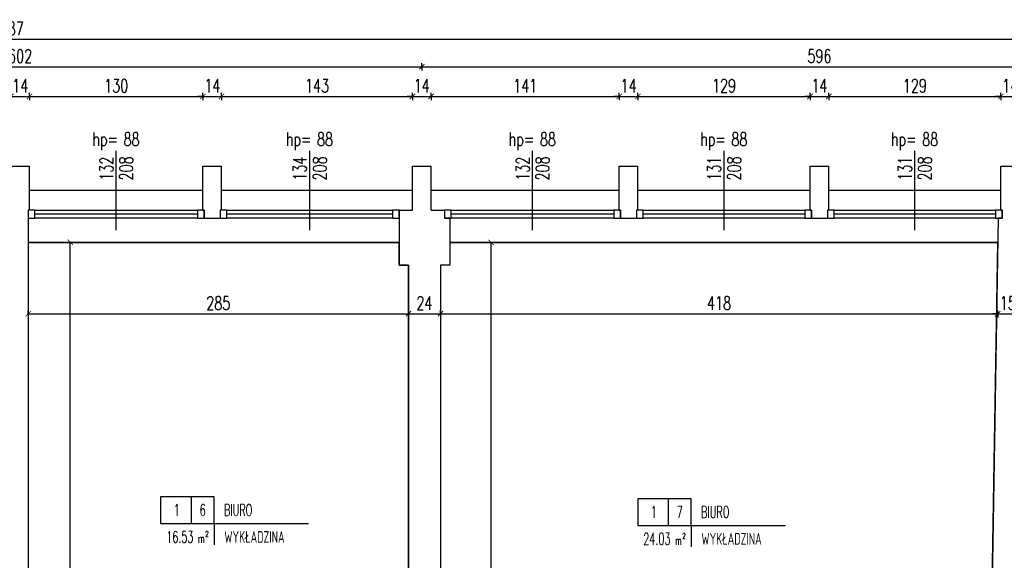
# Model space of a CAD drawing. Extents: x 36663 to 42423, y 7313 to 12123.
# Tile 42 of 54: x 38287 to 39025, y 11718 to 12123. Entities that reach past the tile are written whole.
import ezdxf
from ezdxf.enums import TextEntityAlignment as Align

# ---------------------------------------------------------------- set-up
doc = ezdxf.new("R2010")
doc.units = 0
doc.header["$MEASUREMENT"] = 0
doc.header["$PDMODE"] = 35
doc.header["$PDSIZE"] = 3
for name, color, linetype in [('W_area_1', 5, 'Continuous'), ('W_okna', 1, 'Continuous'), ('W_okna_txt', 1, 'Continuous'), ('W_opis_pomieszczen', 1, 'Continuous'), ('W_przekrojowa', 6, 'Continuous'), ('W_rama_okna', 2, 'Continuous'), ('W_szklo', 4, 'Continuous'), ('W_widok', 21, 'Continuous'), ('W_wymiary', 1, 'Continuous')]:
    doc.layers.add(name, color=color, linetype=linetype)
doc.styles.add('c20', font='simplex.shx', dxfattribs={"width": 0.7})
doc.styles.add('Romans', font='simplex.shx', dxfattribs={"width": 0.6})
doc.dimstyles.new('c20_50', dxfattribs={"dimscale": 0.5, "dimtxt": 20, "dimasz": 8, "dimexe": 1.25, "dimexo": 0.625, "dimgap": 6, "dimtad": 1, "dimdec": 0, "dimrnd": 1, "dimtxsty": 'c20', "dimblk": 'ARCHTICK', "dimcen": 0, "dimse1": 1, "dimse2": 1, "dimclrd": 1, "dimclrt": 2, "dimadec": 0, "dimazin": 0, "dimtfac": 1, "dimtdec": 0, "dimtix": 1, "dimtmove": 1, "dimatfit": 3, "dimldrblk": 'ARCHTICK', "dimfxl": 1.25, "dimarcsym": 0})

# ---------------------------------------------------------------- blocks, each defined once
blk = doc.blocks.new('_ArchTick')
at = {"color": 2}
for q in [(0, 0.7), (0, -0.7)]:
    blk.add_line((0, 0), q, dxfattribs=at)
at = {"color": 0, "linetype": 'ByBlock', "const_width": 0.15}
blk.add_lwpolyline([(-0.5, -0.5), (0.5, 0.5)], dxfattribs=at)
blk = doc.blocks.new('*D494')
at = {"layer": 'Defpoints', "color": 0, "transparency": 16777216}
for p in [(38294.42, 12065.84), (38280.42, 12013.53), (38294.42, 12013.53)]:
    blk.add_point(p, dxfattribs=at)
at = {"layer": 'W_wymiary', "color": 1, "lineweight": -2, "transparency": 16777216}
for p, q in [((38280.42, 12065.84), (38276.42, 12065.84)), ((38280.42, 12065.84), (38294.42, 12065.84)), ((38294.42, 12065.84), (38298.42, 12065.84))]:
    blk.add_line(p, q, dxfattribs=at)
at = {"layer": 'W_wymiary', "color": 1, "lineweight": -2, "transparency": 16777216, "xscale": 4, "yscale": 4, "zscale": 4}
blk.add_blockref('_ArchTick', (38280.42, 12065.84), dxfattribs=at)
at = {"layer": 'W_wymiary', "color": 1, "lineweight": -2, "transparency": 16777216, "xscale": 4, "yscale": 4, "zscale": 4, "rotation": 180}
blk.add_blockref('_ArchTick', (38294.42, 12065.84), dxfattribs=at)
at = {"layer": 'W_wymiary', "color": 2, "transparency": 16777216, "insert": (38287.42, 12073.84), "char_height": 10, "attachment_point": 5, "style": 'c20'}
blk.add_mtext('14', dxfattribs=at)
blk = doc.blocks.new('*D495')
at = {"layer": 'Defpoints', "color": 0, "transparency": 16777216}
for p in [(38424.42, 12065.84), (38294.42, 12013.53), (38424.42, 12013.53)]:
    blk.add_point(p, dxfattribs=at)
at = {"layer": 'W_wymiary', "color": 1, "lineweight": -2, "transparency": 16777216}
blk.add_line((38294.42, 12065.84), (38424.42, 12065.84), dxfattribs=at)
at = {"layer": 'W_wymiary', "color": 1, "lineweight": -2, "transparency": 16777216, "xscale": 4, "yscale": 4, "zscale": 4, "rotation": 180}
blk.add_blockref('_ArchTick', (38294.42, 12065.84), dxfattribs=at)
at = {"layer": 'W_wymiary', "color": 1, "lineweight": -2, "transparency": 16777216, "xscale": 4, "yscale": 4, "zscale": 4}
blk.add_blockref('_ArchTick', (38424.42, 12065.84), dxfattribs=at)
at = {"layer": 'W_wymiary', "color": 2, "transparency": 16777216, "insert": (38359.42, 12073.84), "char_height": 10, "attachment_point": 5, "style": 'c20'}
blk.add_mtext('130', dxfattribs=at)
blk = doc.blocks.new('*D496')
at = {"layer": 'Defpoints', "color": 0, "transparency": 16777216}
for p in [(38438.42, 12065.84), (38424.42, 12013.53), (38438.42, 12013.53)]:
    blk.add_point(p, dxfattribs=at)
at = {"layer": 'W_wymiary', "color": 1, "lineweight": -2, "transparency": 16777216}
for p, q in [((38424.42, 12065.84), (38420.42, 12065.84)), ((38424.42, 12065.84), (38438.42, 12065.84)), ((38438.42, 12065.84), (38442.42, 12065.84))]:
    blk.add_line(p, q, dxfattribs=at)
at = {"layer": 'W_wymiary', "color": 1, "lineweight": -2, "transparency": 16777216, "xscale": 4, "yscale": 4, "zscale": 4}
blk.add_blockref('_ArchTick', (38424.42, 12065.84), dxfattribs=at)
at = {"layer": 'W_wymiary', "color": 1, "lineweight": -2, "transparency": 16777216, "xscale": 4, "yscale": 4, "zscale": 4, "rotation": 180}
blk.add_blockref('_ArchTick', (38438.42, 12065.84), dxfattribs=at)
at = {"layer": 'W_wymiary', "color": 2, "transparency": 16777216, "insert": (38431.42, 12073.84), "char_height": 10, "attachment_point": 5, "style": 'c20'}
blk.add_mtext('14', dxfattribs=at)
blk = doc.blocks.new('*D497')
at = {"layer": 'Defpoints', "color": 0, "transparency": 16777216}
for p in [(38581.42, 12065.84), (38438.42, 12013.53), (38581.42, 12013.53)]:
    blk.add_point(p, dxfattribs=at)
at = {"layer": 'W_wymiary', "color": 1, "lineweight": -2, "transparency": 16777216}
blk.add_line((38438.42, 12065.84), (38581.42, 12065.84), dxfattribs=at)
at = {"layer": 'W_wymiary', "color": 1, "lineweight": -2, "transparency": 16777216, "xscale": 4, "yscale": 4, "zscale": 4, "rotation": 180}
blk.add_blockref('_ArchTick', (38438.42, 12065.84), dxfattribs=at)
at = {"layer": 'W_wymiary', "color": 1, "lineweight": -2, "transparency": 16777216, "xscale": 4, "yscale": 4, "zscale": 4}
blk.add_blockref('_ArchTick', (38581.42, 12065.84), dxfattribs=at)
at = {"layer": 'W_wymiary', "color": 2, "transparency": 16777216, "insert": (38509.92, 12073.84), "char_height": 10, "attachment_point": 5, "style": 'c20'}
blk.add_mtext('143', dxfattribs=at)
blk = doc.blocks.new('*D498')
at = {"layer": 'Defpoints', "color": 0, "transparency": 16777216}
for p in [(38595.42, 12065.84), (38581.42, 12013.53), (38595.42, 12013.53)]:
    blk.add_point(p, dxfattribs=at)
at = {"layer": 'W_wymiary', "color": 1, "lineweight": -2, "transparency": 16777216}
for p, q in [((38581.42, 12065.84), (38577.42, 12065.84)), ((38581.42, 12065.84), (38595.42, 12065.84)), ((38595.42, 12065.84), (38599.42, 12065.84))]:
    blk.add_line(p, q, dxfattribs=at)
at = {"layer": 'W_wymiary', "color": 1, "lineweight": -2, "transparency": 16777216, "xscale": 4, "yscale": 4, "zscale": 4}
blk.add_blockref('_ArchTick', (38581.42, 12065.84), dxfattribs=at)
at = {"layer": 'W_wymiary', "color": 1, "lineweight": -2, "transparency": 16777216, "xscale": 4, "yscale": 4, "zscale": 4, "rotation": 180}
blk.add_blockref('_ArchTick', (38595.42, 12065.84), dxfattribs=at)
at = {"layer": 'W_wymiary', "color": 2, "transparency": 16777216, "insert": (38588.42, 12073.84), "char_height": 10, "attachment_point": 5, "style": 'c20'}
blk.add_mtext('14', dxfattribs=at)
blk = doc.blocks.new('*D499')
at = {"layer": 'Defpoints', "color": 0, "transparency": 16777216}
for p in [(38588.42, 12088.05), (37986.42, 12065.84), (38588.42, 12065.84)]:
    blk.add_point(p, dxfattribs=at)
at = {"layer": 'W_wymiary', "color": 1, "lineweight": -2, "transparency": 16777216}
blk.add_line((37986.42, 12088.05), (38588.42, 12088.05), dxfattribs=at)
at = {"layer": 'W_wymiary', "color": 1, "lineweight": -2, "transparency": 16777216, "xscale": 4, "yscale": 4, "zscale": 4, "rotation": 180}
blk.add_blockref('_ArchTick', (37986.42, 12088.05), dxfattribs=at)
at = {"layer": 'W_wymiary', "color": 1, "lineweight": -2, "transparency": 16777216, "xscale": 4, "yscale": 4, "zscale": 4}
blk.add_blockref('_ArchTick', (38588.42, 12088.05), dxfattribs=at)
at = {"layer": 'W_wymiary', "color": 2, "transparency": 16777216, "insert": (38287.42, 12096.05), "char_height": 10, "attachment_point": 5, "style": 'c20'}
blk.add_mtext('602', dxfattribs=at)
blk = doc.blocks.new('*D500')
at = {"layer": 'Defpoints', "color": 0, "transparency": 16777216}
for p in [(38736.42, 12065.84), (38595.42, 12013.53), (38736.42, 12013.53)]:
    blk.add_point(p, dxfattribs=at)
at = {"layer": 'W_wymiary', "color": 1, "lineweight": -2, "transparency": 16777216}
blk.add_line((38595.42, 12065.84), (38736.42, 12065.84), dxfattribs=at)
at = {"layer": 'W_wymiary', "color": 1, "lineweight": -2, "transparency": 16777216, "xscale": 4, "yscale": 4, "zscale": 4, "rotation": 180}
blk.add_blockref('_ArchTick', (38595.42, 12065.84), dxfattribs=at)
at = {"layer": 'W_wymiary', "color": 1, "lineweight": -2, "transparency": 16777216, "xscale": 4, "yscale": 4, "zscale": 4}
blk.add_blockref('_ArchTick', (38736.42, 12065.84), dxfattribs=at)
at = {"layer": 'W_wymiary', "color": 2, "transparency": 16777216, "insert": (38665.92, 12073.84), "char_height": 10, "attachment_point": 5, "style": 'c20'}
blk.add_mtext('141', dxfattribs=at)
blk = doc.blocks.new('*D501')
at = {"layer": 'Defpoints', "color": 0, "transparency": 16777216}
for p in [(38750.42, 12065.84), (38736.42, 12013.53), (38750.42, 12013.53)]:
    blk.add_point(p, dxfattribs=at)
at = {"layer": 'W_wymiary', "color": 1, "lineweight": -2, "transparency": 16777216}
for p, q in [((38736.42, 12065.84), (38732.42, 12065.84)), ((38736.42, 12065.84), (38750.42, 12065.84)), ((38750.42, 12065.84), (38754.42, 12065.84))]:
    blk.add_line(p, q, dxfattribs=at)
at = {"layer": 'W_wymiary', "color": 1, "lineweight": -2, "transparency": 16777216, "xscale": 4, "yscale": 4, "zscale": 4}
blk.add_blockref('_ArchTick', (38736.42, 12065.84), dxfattribs=at)
at = {"layer": 'W_wymiary', "color": 1, "lineweight": -2, "transparency": 16777216, "xscale": 4, "yscale": 4, "zscale": 4, "rotation": 180}
blk.add_blockref('_ArchTick', (38750.42, 12065.84), dxfattribs=at)
at = {"layer": 'W_wymiary', "color": 2, "transparency": 16777216, "insert": (38743.42, 12073.84), "char_height": 10, "attachment_point": 5, "style": 'c20'}
blk.add_mtext('14', dxfattribs=at)
blk = doc.blocks.new('*D502')
at = {"layer": 'Defpoints', "color": 0, "transparency": 16777216}
for p in [(38879.42, 12065.84), (38750.42, 12013.53), (38879.42, 12013.53)]:
    blk.add_point(p, dxfattribs=at)
at = {"layer": 'W_wymiary', "color": 1, "lineweight": -2, "transparency": 16777216}
blk.add_line((38750.42, 12065.84), (38879.42, 12065.84), dxfattribs=at)
at = {"layer": 'W_wymiary', "color": 1, "lineweight": -2, "transparency": 16777216, "xscale": 4, "yscale": 4, "zscale": 4, "rotation": 180}
blk.add_blockref('_ArchTick', (38750.42, 12065.84), dxfattribs=at)
at = {"layer": 'W_wymiary', "color": 1, "lineweight": -2, "transparency": 16777216, "xscale": 4, "yscale": 4, "zscale": 4}
blk.add_blockref('_ArchTick', (38879.42, 12065.84), dxfattribs=at)
at = {"layer": 'W_wymiary', "color": 2, "transparency": 16777216, "insert": (38814.92, 12073.84), "char_height": 10, "attachment_point": 5, "style": 'c20'}
blk.add_mtext('129', dxfattribs=at)
blk = doc.blocks.new('*D503')
at = {"layer": 'Defpoints', "color": 0, "transparency": 16777216}
for p in [(38893.42, 12065.84), (38879.42, 12013.53), (38893.42, 12013.53)]:
    blk.add_point(p, dxfattribs=at)
at = {"layer": 'W_wymiary', "color": 1, "lineweight": -2, "transparency": 16777216}
for p, q in [((38879.42, 12065.84), (38875.42, 12065.84)), ((38879.42, 12065.84), (38893.42, 12065.84)), ((38893.42, 12065.84), (38897.42, 12065.84))]:
    blk.add_line(p, q, dxfattribs=at)
at = {"layer": 'W_wymiary', "color": 1, "lineweight": -2, "transparency": 16777216, "xscale": 4, "yscale": 4, "zscale": 4}
blk.add_blockref('_ArchTick', (38879.42, 12065.84), dxfattribs=at)
at = {"layer": 'W_wymiary', "color": 1, "lineweight": -2, "transparency": 16777216, "xscale": 4, "yscale": 4, "zscale": 4, "rotation": 180}
blk.add_blockref('_ArchTick', (38893.42, 12065.84), dxfattribs=at)
at = {"layer": 'W_wymiary', "color": 2, "transparency": 16777216, "insert": (38886.42, 12073.84), "char_height": 10, "attachment_point": 5, "style": 'c20'}
blk.add_mtext('14', dxfattribs=at)
blk = doc.blocks.new('*D504')
at = {"layer": 'Defpoints', "color": 0, "transparency": 16777216}
for p in [(39022.42, 12065.84), (38893.42, 12013.53), (39022.42, 12013.53)]:
    blk.add_point(p, dxfattribs=at)
at = {"layer": 'W_wymiary', "color": 1, "lineweight": -2, "transparency": 16777216}
blk.add_line((38893.42, 12065.84), (39022.42, 12065.84), dxfattribs=at)
at = {"layer": 'W_wymiary', "color": 1, "lineweight": -2, "transparency": 16777216, "xscale": 4, "yscale": 4, "zscale": 4, "rotation": 180}
blk.add_blockref('_ArchTick', (38893.42, 12065.84), dxfattribs=at)
at = {"layer": 'W_wymiary', "color": 1, "lineweight": -2, "transparency": 16777216, "xscale": 4, "yscale": 4, "zscale": 4}
blk.add_blockref('_ArchTick', (39022.42, 12065.84), dxfattribs=at)
at = {"layer": 'W_wymiary', "color": 2, "transparency": 16777216, "insert": (38957.92, 12073.84), "char_height": 10, "attachment_point": 5, "style": 'c20'}
blk.add_mtext('129', dxfattribs=at)
blk = doc.blocks.new('*D505')
at = {"layer": 'Defpoints', "color": 0, "transparency": 16777216}
for p in [(39036.42, 12065.84), (39022.42, 12013.53), (39036.42, 12013.53)]:
    blk.add_point(p, dxfattribs=at)
at = {"layer": 'W_wymiary', "color": 1, "lineweight": -2, "transparency": 16777216}
for p, q in [((39022.42, 12065.84), (39018.42, 12065.84)), ((39022.42, 12065.84), (39036.42, 12065.84)), ((39036.42, 12065.84), (39040.42, 12065.84))]:
    blk.add_line(p, q, dxfattribs=at)
at = {"layer": 'W_wymiary', "color": 1, "lineweight": -2, "transparency": 16777216, "xscale": 4, "yscale": 4, "zscale": 4}
blk.add_blockref('_ArchTick', (39022.42, 12065.84), dxfattribs=at)
at = {"layer": 'W_wymiary', "color": 1, "lineweight": -2, "transparency": 16777216, "xscale": 4, "yscale": 4, "zscale": 4, "rotation": 180}
blk.add_blockref('_ArchTick', (39036.42, 12065.84), dxfattribs=at)
at = {"layer": 'W_wymiary', "color": 2, "transparency": 16777216, "insert": (39029.42, 12073.84), "char_height": 10, "attachment_point": 5, "style": 'c20'}
blk.add_mtext('14', dxfattribs=at)
blk = doc.blocks.new('*D508')
at = {"layer": 'Defpoints', "color": 0, "transparency": 16777216}
for p in [(39184.42, 12088.05), (38588.42, 12065.84), (39184.42, 12065.84)]:
    blk.add_point(p, dxfattribs=at)
at = {"layer": 'W_wymiary', "color": 1, "lineweight": -2, "transparency": 16777216}
blk.add_line((38588.42, 12088.05), (39184.42, 12088.05), dxfattribs=at)
at = {"layer": 'W_wymiary', "color": 1, "lineweight": -2, "transparency": 16777216, "xscale": 4, "yscale": 4, "zscale": 4, "rotation": 180}
blk.add_blockref('_ArchTick', (38588.42, 12088.05), dxfattribs=at)
at = {"layer": 'W_wymiary', "color": 1, "lineweight": -2, "transparency": 16777216, "xscale": 4, "yscale": 4, "zscale": 4}
blk.add_blockref('_ArchTick', (39184.42, 12088.05), dxfattribs=at)
at = {"layer": 'W_wymiary', "color": 2, "transparency": 16777216, "insert": (38886.42, 12096.05), "char_height": 10, "attachment_point": 5, "style": 'c20'}
blk.add_mtext('596', dxfattribs=at)
blk = doc.blocks.new('*U126')
at = {"layer": 'W_okna'}
for p, q in [((5, 14), (126, 14)), ((126, 8), (5, 8))]:
    blk.add_line(p, q, dxfattribs=at)
at = {"layer": 'W_okna_txt', "color": 1}
blk.add_line((65.5, -0.82), (65.5, 58.65), dxfattribs=at)
at = {"layer": 'W_rama_okna'}
for points in [[(0, 14), (0, 8), (5, 8), (5, 14)], [(126, 14), (126, 8), (131, 8), (131, 14)]]:
    blk.add_lwpolyline(points, close=True, dxfattribs=at)
at = {"layer": 'W_szklo'}
blk.add_line((126, 11), (5, 11), dxfattribs=at)
at = {"color": 1, "style": 'c20', "width": 0.7}
blk.add_text('hp=', height=10, dxfattribs=at).set_placement((57.21, 67.4), align=Align.MIDDLE_CENTER)
blk.add_attdef('PARAPET', text='', height=10, dxfattribs=at).set_placement((36.01, 61.21), align=Align.MIDDLE_LEFT)
at = {"layer": 'W_okna_txt', "color": 1, "style": 'c20', "width": 0.7, "flags": 4}
for tag, p in [('SZER', (23.15, 39.17)), ('WYS', (38.02, 39.38))]:
    blk.add_attdef(tag, text='', height=10, rotation=90, dxfattribs=at).set_placement(p, align=Align.MIDDLE_CENTER)
blk = doc.blocks.new('*U119')
at = {"layer": 'W_okna'}
for p, q in [((5, 14), (127, 14)), ((127, 8), (5, 8))]:
    blk.add_line(p, q, dxfattribs=at)
at = {"layer": 'W_okna_txt', "color": 1}
blk.add_line((66, -0.82), (66, 58.65), dxfattribs=at)
at = {"layer": 'W_rama_okna'}
for points in [[(0, 14), (0, 8), (5, 8), (5, 14)], [(127, 14), (127, 8), (132, 8), (132, 14)]]:
    blk.add_lwpolyline(points, close=True, dxfattribs=at)
at = {"layer": 'W_szklo'}
blk.add_line((127, 11), (5, 11), dxfattribs=at)
at = {"color": 1, "style": 'c20', "width": 0.7}
blk.add_text('hp=', height=10, dxfattribs=at).set_placement((57.71, 67.4), align=Align.MIDDLE_CENTER)
blk.add_attdef('PARAPET', text='', height=10, dxfattribs=at).set_placement((36.01, 61.21), align=Align.MIDDLE_LEFT)
at = {"layer": 'W_okna_txt', "color": 1, "style": 'c20', "width": 0.7, "flags": 4}
for tag, p in [('SZER', (23.15, 39.17)), ('WYS', (38.02, 39.38))]:
    blk.add_attdef(tag, text='', height=10, rotation=90, dxfattribs=at).set_placement(p, align=Align.MIDDLE_CENTER)
blk = doc.blocks.new('*U124')
at = {"layer": 'W_okna'}
for p, q in [((5, 14), (129, 14)), ((129, 8), (5, 8))]:
    blk.add_line(p, q, dxfattribs=at)
at = {"layer": 'W_okna_txt', "color": 1}
blk.add_line((67, -0.82), (67, 58.65), dxfattribs=at)
at = {"layer": 'W_rama_okna'}
for points in [[(0, 14), (0, 8), (5, 8), (5, 14)], [(129, 14), (129, 8), (134, 8), (134, 14)]]:
    blk.add_lwpolyline(points, close=True, dxfattribs=at)
at = {"layer": 'W_szklo'}
blk.add_line((129, 11), (5, 11), dxfattribs=at)
at = {"color": 1, "style": 'c20', "width": 0.7}
blk.add_text('hp=', height=10, dxfattribs=at).set_placement((58.71, 67.4), align=Align.MIDDLE_CENTER)
blk.add_attdef('PARAPET', text='', height=10, dxfattribs=at).set_placement((36.01, 61.21), align=Align.MIDDLE_LEFT)
at = {"layer": 'W_okna_txt', "color": 1, "style": 'c20', "width": 0.7, "flags": 4}
for tag, p in [('SZER', (23.15, 39.17)), ('WYS', (38.02, 39.38))]:
    blk.add_attdef(tag, text='', height=10, rotation=90, dxfattribs=at).set_placement(p, align=Align.MIDDLE_CENTER)
blk = doc.blocks.new('*D468')
at = {"layer": 'Defpoints', "color": 0, "transparency": 16777216}
for p in [(39821.63, 12108.72), (39821.63, 11995.53), (36734.77, 11973.53)]:
    blk.add_point(p, dxfattribs=at)
at = {"layer": 'W_wymiary', "color": 1, "lineweight": -2, "transparency": 16777216}
blk.add_line((36734.77, 12108.72), (39821.63, 12108.72), dxfattribs=at)
at = {"layer": 'W_wymiary', "color": 1, "lineweight": -2, "transparency": 16777216, "xscale": 4, "yscale": 4, "zscale": 4, "rotation": 180}
blk.add_blockref('_ArchTick', (36734.77, 12108.72), dxfattribs=at)
at = {"layer": 'W_wymiary', "color": 1, "lineweight": -2, "transparency": 16777216, "xscale": 4, "yscale": 4, "zscale": 4}
blk.add_blockref('_ArchTick', (39821.63, 12108.72), dxfattribs=at)
at = {"layer": 'W_wymiary', "color": 2, "transparency": 16777216, "insert": (38278.2, 12116.72), "char_height": 10, "attachment_point": 5, "style": 'c20'}
blk.add_mtext('3087', dxfattribs=at)
blk = doc.blocks.new('*D380')
at = {"layer": 'Defpoints', "color": 0, "transparency": 16777216}
for p in [(38578.42, 11927.24), (38293.42, 11913.96), (38578.42, 11903.06)]:
    blk.add_point(p, dxfattribs=at)
at = {"layer": 'W_wymiary', "color": 1, "lineweight": -2, "transparency": 16777216}
blk.add_line((38293.42, 11903.06), (38578.42, 11903.06), dxfattribs=at)
at = {"layer": 'W_wymiary', "color": 1, "lineweight": -2, "transparency": 16777216, "xscale": 4, "yscale": 4, "zscale": 4, "rotation": 180}
blk.add_blockref('_ArchTick', (38293.42, 11903.06), dxfattribs=at)
at = {"layer": 'W_wymiary', "color": 1, "lineweight": -2, "transparency": 16777216, "xscale": 4, "yscale": 4, "zscale": 4}
blk.add_blockref('_ArchTick', (38578.42, 11903.06), dxfattribs=at)
at = {"layer": 'W_wymiary', "color": 2, "transparency": 16777216, "insert": (38435.92, 11911.06), "char_height": 10, "attachment_point": 5, "style": 'c20'}
blk.add_mtext('285', dxfattribs=at)
blk = doc.blocks.new('*D381')
at = {"layer": 'Defpoints', "color": 0, "transparency": 16777216}
for p in [(38578.42, 11927.24), (38602.42, 11923.51), (38602.42, 11903.06)]:
    blk.add_point(p, dxfattribs=at)
at = {"layer": 'W_wymiary', "color": 1, "lineweight": -2, "transparency": 16777216}
blk.add_line((38578.42, 11903.06), (38602.42, 11903.06), dxfattribs=at)
at = {"layer": 'W_wymiary', "color": 1, "lineweight": -2, "transparency": 16777216, "xscale": 4, "yscale": 4, "zscale": 4, "rotation": 180}
blk.add_blockref('_ArchTick', (38578.42, 11903.06), dxfattribs=at)
at = {"layer": 'W_wymiary', "color": 1, "lineweight": -2, "transparency": 16777216, "xscale": 4, "yscale": 4, "zscale": 4}
blk.add_blockref('_ArchTick', (38602.42, 11903.06), dxfattribs=at)
at = {"layer": 'W_wymiary', "color": 2, "transparency": 16777216, "insert": (38590.42, 11911.06), "char_height": 10, "attachment_point": 5, "style": 'c20'}
blk.add_mtext('24', dxfattribs=at)
blk = doc.blocks.new('*D382')
at = {"layer": 'Defpoints', "color": 0, "transparency": 16777216}
for p in [(39020.06, 11953.24), (38602.42, 11923.51), (39020.06, 11903.06)]:
    blk.add_point(p, dxfattribs=at)
at = {"layer": 'W_wymiary', "color": 1, "lineweight": -2, "transparency": 16777216}
blk.add_line((38602.42, 11903.06), (39020.06, 11903.06), dxfattribs=at)
at = {"layer": 'W_wymiary', "color": 1, "lineweight": -2, "transparency": 16777216, "xscale": 4, "yscale": 4, "zscale": 4, "rotation": 180}
blk.add_blockref('_ArchTick', (38602.42, 11903.06), dxfattribs=at)
at = {"layer": 'W_wymiary', "color": 1, "lineweight": -2, "transparency": 16777216, "xscale": 4, "yscale": 4, "zscale": 4}
blk.add_blockref('_ArchTick', (39020.06, 11903.06), dxfattribs=at)
at = {"layer": 'W_wymiary', "color": 2, "transparency": 16777216, "insert": (38811.24, 11911.06), "char_height": 10, "attachment_point": 5, "style": 'c20'}
blk.add_mtext('418', dxfattribs=at)
blk = doc.blocks.new('*D383')
at = {"layer": 'Defpoints', "color": 0, "transparency": 16777216}
for p in [(39020.06, 11953.24), (39035.08, 11954.21), (39035.08, 11903.06)]:
    blk.add_point(p, dxfattribs=at)
at = {"layer": 'W_wymiary', "color": 1, "lineweight": -2, "transparency": 16777216}
for p, q in [((39020.06, 11903.06), (39016.06, 11903.06)), ((39020.06, 11903.06), (39035.08, 11903.06)), ((39035.08, 11903.06), (39039.08, 11903.06))]:
    blk.add_line(p, q, dxfattribs=at)
at = {"layer": 'W_wymiary', "color": 1, "lineweight": -2, "transparency": 16777216, "xscale": 4, "yscale": 4, "zscale": 4}
blk.add_blockref('_ArchTick', (39020.06, 11903.06), dxfattribs=at)
at = {"layer": 'W_wymiary', "color": 1, "lineweight": -2, "transparency": 16777216, "xscale": 4, "yscale": 4, "zscale": 4, "rotation": 180}
blk.add_blockref('_ArchTick', (39035.08, 11903.06), dxfattribs=at)
at = {"layer": 'W_wymiary', "color": 2, "transparency": 16777216, "insert": (39027.57, 11911.06), "char_height": 10, "attachment_point": 5, "style": 'c20'}
blk.add_mtext('15', dxfattribs=at)
blk = doc.blocks.new('*D385')
at = {"layer": 'Defpoints', "color": 0, "transparency": 16777216}
for p in [(38640.31, 11956.53), (38697.8, 11956.53), (38656.68, 11371.53)]:
    blk.add_point(p, dxfattribs=at)
at = {"layer": 'W_wymiary', "color": 1, "lineweight": -2, "transparency": 16777216}
blk.add_line((38640.31, 11371.53), (38640.31, 11956.53), dxfattribs=at)
at = {"layer": 'W_wymiary', "color": 1, "lineweight": -2, "transparency": 16777216, "xscale": 4, "yscale": 4, "zscale": 4}
for p, rotation in [((38640.31, 11956.53), 90), ((38640.31, 11371.53), 270)]:
    blk.add_blockref('_ArchTick', p, dxfattribs=dict(at, rotation=rotation))
at = {"layer": 'W_wymiary', "color": 2, "transparency": 16777216, "insert": (38632.31, 11664.03), "char_height": 10, "attachment_point": 5, "rotation": 90, "style": 'c20'}
blk.add_mtext('585', dxfattribs=at)
blk = doc.blocks.new('*D340')
at = {"layer": 'Defpoints', "color": 0, "transparency": 16777216}
for p in [(38324.98, 11956.53), (38334.58, 11956.53), (38334.58, 11371.53)]:
    blk.add_point(p, dxfattribs=at)
at = {"layer": 'W_wymiary', "color": 1, "lineweight": -2, "transparency": 16777216}
blk.add_line((38324.98, 11371.53), (38324.98, 11956.53), dxfattribs=at)
at = {"layer": 'W_wymiary', "color": 1, "lineweight": -2, "transparency": 16777216, "xscale": 4, "yscale": 4, "zscale": 4}
for p, rotation in [((38324.98, 11956.53), 90), ((38324.98, 11371.53), 270)]:
    blk.add_blockref('_ArchTick', p, dxfattribs=dict(at, rotation=rotation))
at = {"layer": 'W_wymiary', "color": 2, "transparency": 16777216, "insert": (38316.98, 11664.03), "char_height": 10, "attachment_point": 5, "rotation": 90, "style": 'c20'}
blk.add_mtext('585', dxfattribs=at)
blk = doc.blocks.new('POM')
at = {"color": 1}
for p, q in [((28.54, 0), (28.54, -25)), ((50, -25), (138.5, -25)), ((50, -25), (50, -44.93))]:
    blk.add_line(p, q, dxfattribs=at)
blk.add_lwpolyline([(0, -25), (50, -25), (50, 0), (0, 0)], close=True, dxfattribs=at)
at = {"color": 2, "style": 'Romans', "width": 0.6}
for s, height, p in [('2', 5.4, (41.68, -37.62)), ('m', 8, (35.05, -43.22))]:
    blk.add_text(s, height=height, dxfattribs=at).set_placement(p)
for tag, p in [('0', (15.04, -17.92)), ('88', (39.46, -17.92))]:
    blk.add_attdef(tag, text='', height=11, dxfattribs=at).set_placement(p, align=Align.CENTER)
for tag, p in [('POKOJ-DZIENNY', (59.33, -17.92)), ('WYKŁADZINA', (59.65, -43.09))]:
    blk.add_attdef(tag, p, '', height=11, dxfattribs=at)
blk.add_attdef('22.22', text='', height=11, dxfattribs=at).set_placement((30.72, -43.07), align=Align.RIGHT)

msp = doc.modelspace()

# ---------------------------------------------------------------- linework, layer by layer
at = {"layer": 'W_area_1'}
for points in [[(38578.42, 11939.53), (38571.42, 11939.53), (38571.42, 11956.53), (38293.42, 11956.53), (38293.42, 11371.53), (38439.11, 11371.53), (38519.11, 11371.53), (38564.11, 11371.53), (38564.11, 11465.53), (38578.42, 11465.53), (38578.42, 11472.53), (38578.42, 11572.53)], [(39020.12, 11956.53), (38609.42, 11956.53), (38609.42, 11939.53), (38602.42, 11939.53), (38602.42, 11572.53), (38602.42, 11472.53), (38602.42, 11465.53), (38614.42, 11465.53), (38614.42, 11371.53), (38652.11, 11371.53), (38742.11, 11371.53), (39010.36, 11371.53)]]:
    msp.add_lwpolyline(points, close=True, dxfattribs=at)
at = {"layer": 'W_przekrojowa'}
for p, q in [((38280.42, 12013.53), (38294.42, 12013.53)), ((38294.42, 11980.53), (38294.42, 12013.53)), ((38424.42, 12013.53), (38438.42, 12013.53)), ((38424.42, 11980.53), (38424.42, 12013.53)), ((38438.42, 11980.53), (38438.42, 12013.53)), ((38581.42, 12013.53), (38595.42, 12013.53)), ((38581.42, 11980.53), (38581.42, 12013.53)), ((38595.42, 11980.53), (38595.42, 12013.53)), ((38736.42, 12013.53), (38750.42, 12013.53)), ((38736.42, 11980.53), (38736.42, 12013.53)), ((38750.42, 11980.53), (38750.42, 12013.53)), ((38879.42, 12013.53), (38893.42, 12013.53)), ((38879.42, 11980.53), (38879.42, 12013.53)), ((38893.42, 11980.53), (38893.42, 12013.53)), ((39022.42, 12013.53), (39036.42, 12013.53)), ((39022.42, 11980.53), (39022.42, 12013.53)), ((38294.42, 11980.53), (38293.42, 11980.53)), ((38293.42, 11980.53), (38293.42, 11974.53)), ((38424.42, 11980.53), (38425.42, 11980.53)), ((38425.42, 11980.53), (38425.42, 11974.53)), ((38438.42, 11980.53), (38437.42, 11980.53)), ((38437.42, 11980.53), (38437.42, 11974.53)), ((38571.42, 11980.53), (38581.42, 11980.53)), ((38571.42, 11980.53), (38571.42, 11974.53)), ((38595.42, 11980.53), (38605.42, 11980.53)), ((38605.42, 11980.53), (38605.42, 11974.53)), ((38736.42, 11980.53), (38737.42, 11980.53)), ((38737.42, 11980.53), (38737.42, 11974.53)), ((38750.42, 11980.53), (38749.42, 11980.53)), ((38749.42, 11980.53), (38749.42, 11974.53)), ((38879.42, 11980.53), (38880.42, 11980.53)), ((38880.42, 11980.53), (38880.42, 11974.53)), ((38893.42, 11980.53), (38892.42, 11980.53)), ((38892.42, 11980.53), (38892.42, 11974.53)), ((39022.42, 11980.53), (39023.42, 11980.53)), ((39023.42, 11980.53), (39023.42, 11974.53)), ((38293.42, 11974.53), (38293.42, 11371.53)), ((38425.42, 11974.53), (38437.42, 11974.53)), ((38571.42, 11974.53), (38571.42, 11939.53)), ((38609.42, 11974.53), (38605.42, 11974.53)), ((38609.42, 11974.53), (38609.42, 11939.53)), ((38737.42, 11974.53), (38749.42, 11974.53)), ((38880.42, 11974.53), (38892.42, 11974.53)), ((39020.42, 11974.53), (39010.36, 11371.53)), ((39023.42, 11974.53), (39020.42, 11974.53)), ((38571.42, 11939.53), (38578.42, 11939.53)), ((38578.42, 11939.53), (38578.42, 11572.53)), ((38609.42, 11939.53), (38602.42, 11939.53)), ((38602.42, 11939.53), (38602.42, 11572.53))]:
    msp.add_line(p, q, dxfattribs=at)
at = {"layer": 'W_widok'}
for p, q in [((38294.42, 11995.53), (38424.42, 11995.53)), ((38438.42, 11995.53), (38581.42, 11995.53)), ((38595.42, 11995.53), (38736.42, 11995.53)), ((38750.42, 11995.53), (38879.42, 11995.53)), ((38893.42, 11995.53), (39022.42, 11995.53)), ((38294.42, 11956.53), (38571.42, 11956.53)), ((38609.42, 11956.53), (39020.12, 11956.53))]:
    msp.add_line(p, q, dxfattribs=at)

# ---------------------------------------------------------------- block references
at = {"layer": 'W_okna'}
ref = msp.add_blockref('*U119', (38293.42, 11966.53), dxfattribs=at)
ref.add_attrib('SZER', '132', dxfattribs={"layer": 'W_okna_txt', "color": 1, "height": 10, "rotation": 90, "style": 'c20', "width": 0.7, "flags": 4}).set_placement((38352.07, 12011.7), align=Align.MIDDLE_CENTER)
ref.add_attrib('WYS', '208', dxfattribs={"layer": 'W_okna_txt', "color": 1, "height": 10, "rotation": 90, "style": 'c20', "width": 0.7, "flags": 4}).set_placement((38366.94, 12011.91), align=Align.MIDDLE_CENTER)
ref.add_attrib('PARAPET', '88', dxfattribs={"layer": '0', "color": 1, "height": 10, "style": 'c20', "width": 0.7}).set_placement((38364.93, 12033.74), align=Align.MIDDLE_LEFT)
ref = msp.add_blockref('*U124', (38437.42, 11966.53), dxfattribs=at)
ref.add_attrib('SZER', '134', dxfattribs={"layer": 'W_okna_txt', "color": 1, "height": 10, "rotation": 90, "style": 'c20', "width": 0.7, "flags": 4}).set_placement((38497.07, 12011.7), align=Align.MIDDLE_CENTER)
ref.add_attrib('WYS', '208', dxfattribs={"layer": 'W_okna_txt', "color": 1, "height": 10, "rotation": 90, "style": 'c20', "width": 0.7, "flags": 4}).set_placement((38511.94, 12011.91), align=Align.MIDDLE_CENTER)
ref.add_attrib('PARAPET', '88', dxfattribs={"layer": '0', "color": 1, "height": 10, "style": 'c20', "width": 0.7}).set_placement((38509.93, 12033.74), align=Align.MIDDLE_LEFT)
ref = msp.add_blockref('*U119', (38605.42, 11966.53), dxfattribs=at)
ref.add_attrib('SZER', '132', dxfattribs={"layer": 'W_okna_txt', "color": 1, "height": 10, "rotation": 90, "style": 'c20', "width": 0.7, "flags": 4}).set_placement((38664.07, 12011.7), align=Align.MIDDLE_CENTER)
ref.add_attrib('WYS', '208', dxfattribs={"layer": 'W_okna_txt', "color": 1, "height": 10, "rotation": 90, "style": 'c20', "width": 0.7, "flags": 4}).set_placement((38678.94, 12011.91), align=Align.MIDDLE_CENTER)
ref.add_attrib('PARAPET', '88', dxfattribs={"layer": '0', "color": 1, "height": 10, "style": 'c20', "width": 0.7}).set_placement((38676.93, 12033.74), align=Align.MIDDLE_LEFT)
ref = msp.add_blockref('*U126', (38749.42, 11966.53), dxfattribs=at)
ref.add_attrib('SZER', '131', dxfattribs={"layer": 'W_okna_txt', "color": 1, "height": 10, "rotation": 90, "style": 'c20', "width": 0.7, "flags": 4}).set_placement((38807.57, 12011.7), align=Align.MIDDLE_CENTER)
ref.add_attrib('WYS', '208', dxfattribs={"layer": 'W_okna_txt', "color": 1, "height": 10, "rotation": 90, "style": 'c20', "width": 0.7, "flags": 4}).set_placement((38822.44, 12011.91), align=Align.MIDDLE_CENTER)
ref.add_attrib('PARAPET', '88', dxfattribs={"layer": '0', "color": 1, "height": 10, "style": 'c20', "width": 0.7}).set_placement((38820.43, 12033.74), align=Align.MIDDLE_LEFT)
ref = msp.add_blockref('*U126', (38892.42, 11966.53), dxfattribs=at)
ref.add_attrib('SZER', '131', dxfattribs={"layer": 'W_okna_txt', "color": 1, "height": 10, "rotation": 90, "style": 'c20', "width": 0.7, "flags": 4}).set_placement((38950.57, 12011.7), align=Align.MIDDLE_CENTER)
ref.add_attrib('WYS', '208', dxfattribs={"layer": 'W_okna_txt', "color": 1, "height": 10, "rotation": 90, "style": 'c20', "width": 0.7, "flags": 4}).set_placement((38965.44, 12011.91), align=Align.MIDDLE_CENTER)
ref.add_attrib('PARAPET', '88', dxfattribs={"layer": '0', "color": 1, "height": 10, "style": 'c20', "width": 0.7}).set_placement((38963.43, 12033.74), align=Align.MIDDLE_LEFT)
at = {"layer": 'W_opis_pomieszczen', "xscale": 0.8000000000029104, "yscale": 0.8000000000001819, "zscale": 0.8}
for p, values in [((38392.71, 11765.97), {'88': '6', '22.22': '16.53', 'POKOJ-DZIENNY': 'BIURO', 'WYKŁADZINA': 'WYKŁADZINA', '0': '1'}), ((38750.26, 11764.54), {'88': '7', '22.22': '24.03', 'POKOJ-DZIENNY': 'BIURO', 'WYKŁADZINA': 'WYKŁADZINA', '0': '1'})]:
    msp.add_blockref('POM', p, dxfattribs=at).add_auto_attribs(values)

# ---------------------------------------------------------------- dimensions: what is measured, and where the dimension line sits
at = {"layer": 'W_wymiary'}
for base, p1, p2, picture, middle in [((39821.63, 12108.72), (36734.77, 11973.53), (39821.63, 11995.53), '*D468', (38278.2, 12116.72)), ((38588.42, 12088.05), (37986.42, 12065.84), (38588.42, 12065.84), '*D499', (38287.42, 12096.05)), ((39184.42, 12088.05), (38588.42, 12065.84), (39184.42, 12065.84), '*D508', (38886.42, 12096.05)), ((38294.42, 12065.84), (38280.42, 12013.53), (38294.42, 12013.53), '*D494', (38287.42, 12073.84)), ((38424.42, 12065.84), (38294.42, 12013.53), (38424.42, 12013.53), '*D495', (38359.42, 12073.84)), ((38438.42, 12065.84), (38424.42, 12013.53), (38438.42, 12013.53), '*D496', (38431.42, 12073.84)), ((38581.42, 12065.84), (38438.42, 12013.53), (38581.42, 12013.53), '*D497', (38509.92, 12073.84)), ((38595.42, 12065.84), (38581.42, 12013.53), (38595.42, 12013.53), '*D498', (38588.42, 12073.84)), ((38736.42, 12065.84), (38595.42, 12013.53), (38736.42, 12013.53), '*D500', (38665.92, 12073.84)), ((38750.42, 12065.84), (38736.42, 12013.53), (38750.42, 12013.53), '*D501', (38743.42, 12073.84)), ((38879.42, 12065.84), (38750.42, 12013.53), (38879.42, 12013.53), '*D502', (38814.92, 12073.84)), ((38893.42, 12065.84), (38879.42, 12013.53), (38893.42, 12013.53), '*D503', (38886.42, 12073.84)), ((39022.42, 12065.84), (38893.42, 12013.53), (39022.42, 12013.53), '*D504', (38957.92, 12073.84)), ((39036.42, 12065.84), (39022.42, 12013.53), (39036.42, 12013.53), '*D505', (39029.42, 12073.84)), ((39020.06, 11903.06), (38602.42, 11923.51), (39020.06, 11953.24), '*D382', (38811.24, 11911.06)), ((39035.08, 11903.06), (39020.06, 11953.24), (39035.08, 11954.21), '*D383', (39027.57, 11911.06)), ((38578.42, 11903.06), (38293.42, 11913.96), (38578.42, 11927.24), '*D380', (38435.92, 11911.06)), ((38602.42, 11903.06), (38578.42, 11927.24), (38602.42, 11923.51), '*D381', (38590.42, 11911.06))]:
    dim = msp.add_linear_dim(base=base, p1=p1, p2=p2, dimstyle='c20_50', dxfattribs=at)
    dim.commit()
    dim.dimension.update_dxf_attribs({"geometry": picture, "text_midpoint": middle})
for base, p1, p2, picture, middle in [((38324.98, 11956.53), (38334.58, 11371.53), (38334.58, 11956.53), '*D340', (38316.98, 11664.03)), ((38640.31, 11956.53), (38656.68, 11371.53), (38697.8, 11956.53), '*D385', (38632.31, 11664.03))]:
    dim = msp.add_linear_dim(base=base, p1=p1, p2=p2, angle=90, dimstyle='c20_50', dxfattribs=at)
    dim.commit()
    dim.dimension.update_dxf_attribs({"geometry": picture, "text_midpoint": middle})

doc.saveas('drawing.dxf')
